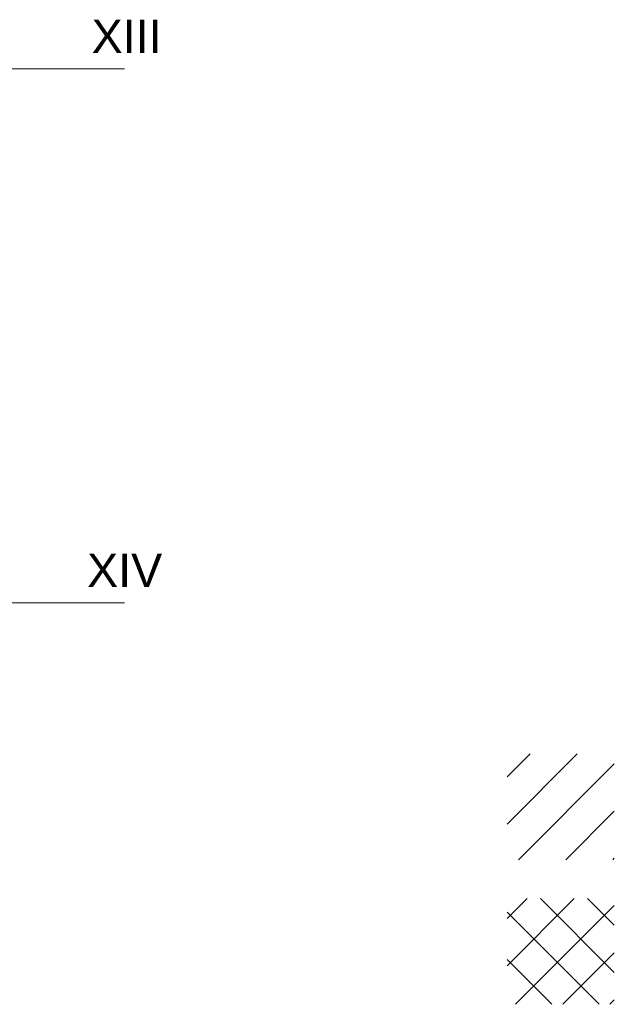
# Model space of a CAD drawing. Header units: centimetres. Extents: x -2424 to 1783, y 5 to 2907.
# Tile 60 of 94: x 1248 to 1783, y 47 to 932. Entities that reach past the tile are written whole.
import ezdxf

# ---------------------------------------------------------------- set-up
doc = ezdxf.new("R2010")
doc.units = ezdxf.units.CM
doc.linetypes.add('Oś', pattern=[222.25, 127, -31.75, 31.75, -31.75])
for name, color, linetype, lineweight in [('A-DETL-GENF', 92, 'Continuous', 13), ('S-GRID', 1, 'Continuous', 13), ('S-GRID-IDEN', 1, 'Continuous', 13)]:
    doc.layers.add(name, color=color, linetype=linetype, lineweight=lineweight)
doc.styles.add('Arial_7', font='arial.ttf', dxfattribs={"height": 30})

msp = doc.modelspace()

# ---------------------------------------------------------------- linework, layer by layer
at = {"layer": 'A-DETL-GENF', "color": 251, "linetype": 'Continuous', "lineweight": 9}
for p, q in [((1686.64, 251.75), (1707.36, 272.47)), ((1686.64, 209.32), (1749.78, 272.47)), ((1697.05, 177.31), (1783.15, 263.41)), ((1739.48, 177.31), (1783.15, 220.98)), ((1781.9, 177.31), (1783.15, 178.56)), ((1686.64, 124.47), (1704.64, 142.47)), ((1686.64, 82.04), (1747.06, 142.47)), ((1783.15, 76), (1716.69, 142.47)), ((1783.15, 118.43), (1759.11, 142.47)), ((1694.33, 47.31), (1783.15, 136.13)), ((1769.42, 47.31), (1686.64, 130.09)), ((1736.75, 47.31), (1783.15, 93.7)), ((1726.99, 47.31), (1686.64, 87.66)), ((1779.18, 47.31), (1783.15, 51.28))]:
    msp.add_line(p, q, dxfattribs=at)
at = {"layer": 'S-GRID', "color": 251, "linetype": 'Oś', "lineweight": 9}
for p, q in [((1342.46, 888.33), (-1368.76, 888.33)), ((1342.46, 408.33), (-1368.76, 408.33))]:
    msp.add_line(p, q, dxfattribs=at)

# ---------------------------------------------------------------- texts
at = {"layer": 'S-GRID-IDEN', "color": 251, "lineweight": 9, "style": 'Arial_7'}
for s, p in [('XIII', (1313.01, 902.39)), ('XIV', (1308.96, 422.39))]:
    msp.add_text(s, height=30, dxfattribs=at).set_placement(p)

doc.saveas('drawing.dxf')
